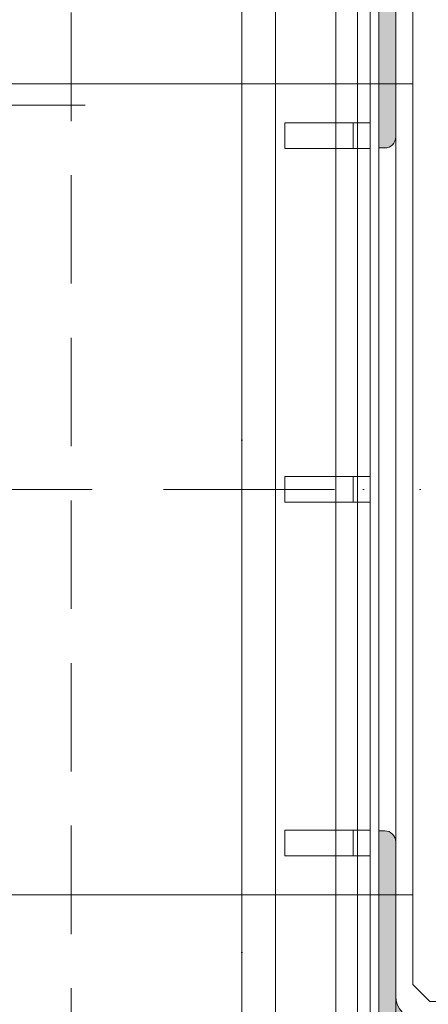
# Model space of a CAD drawing. Header units: millimetres. Extents: x 144573 to 336993, y 74252 to 247042.
# Tile 74 of 256: x 147031 to 147270, y 186154 to 186730. Entities that reach past the tile are written whole.
import ezdxf

# ---------------------------------------------------------------- set-up
doc = ezdxf.new("R2010")
doc.units = ezdxf.units.MM
for name, pattern in [('CK_Čerchovaná 50', [6, 3, -1.5, 0, -1.5]), ('DASHDOTX2', [2, 1, -0.5, 0, -0.5]), ('ČERCHOVANÁ', [25.4, 12.7, -6.35, 0, -6.35]), ('ČÁRKOVANÁ', [19.05, 12.7, -6.35])]:
    doc.linetypes.add(name, pattern=pattern)
for name, color, linetype, lineweight in [('FASÁDA DETAILNÍ', 255, 'Continuous', 0), ('HU-obrys', 255, 'Continuous', 0), ('HU-ocel pohled', 255, 'Continuous', 0), ('HU-ocel rez', 255, 'Continuous', 0), ('HU-osy', 255, 'DASHDOTX2', 0), ('HU-slaba odstin sedi 254', 255, 'Continuous', 0), ('KOTY 50', 255, 'Continuous', 0), ('NOVA', 255, 'Continuous', 0), ('NOVÁ TLUSTÁ', 255, 'Continuous', 0), ('OSY', 255, 'Continuous', 0), ('TENKA', 255, 'Continuous', 0)]:
    doc.layers.add(name, color=color, linetype=linetype, lineweight=lineweight)
doc.layers.get('KOTY 50').off()

# ---------------------------------------------------------------- blocks, each defined once
blk = doc.blocks.new('A$C657B7939')
at = {"layer": 'HU-slaba odstin sedi 254'}
h = blk.add_hatch(color=256, dxfattribs=at)
h.dxf.hatch_style = 1
h.paths.add_polyline_path([(0.01, 0.1135, 0.414214), (0.0035, 0.12), (0, 0.12), (0, 0), (0.12, 0), (0.12, 0.0035, 0.414214), (0.1135, 0.01), (0.023, 0.01, -0.414214), (0.01, 0.023)])
for p, q in [((0, 0.12), (0.0035, 0.12)), ((0, 0), (0, 0.12)), ((0.01, 0.1135), (0.01, 0.023)), ((0.023, 0.01), (0.1135, 0.01)), ((0.12, 0.0035), (0.12, 0)), ((0.12, 0), (0, 0))]:
    blk.add_line(p, q)
for centre, radius, start, end in [((0.0035, 0.1135), 0.0065, 0, 90), ((0.023, 0.023), 0.013, 180, 270), ((0.1135, 0.0035), 0.0065, 0, 90)]:
    blk.add_arc(centre, radius, start, end)
blk = doc.blocks.new('ztužení sloupů 2')
at = {"layer": 'HU-obrys', "ltscale": 100}
blk.add_lwpolyline([(141108.33, 177277.86), (141108.33, 176697.86), (141118.33, 176687.86), (141498.33, 176687.86), (141508.33, 176697.86), (141508.33, 177277.86), (141498.33, 177287.86), (141118.33, 177287.86)], close=True, dxfattribs=at)
at = {"layer": 'HU-ocel pohled'}
for p, q in [((141033.33, 177202.49), (141083.33, 177202.49)), ((141033.33, 177187.49), (141033.33, 177202.49)), ((141073.33, 177187.49), (141073.33, 177202.49)), ((141033.33, 177187.49), (141083.33, 177187.49)), ((141033.33, 176995.36), (141083.33, 176995.36)), ((141033.33, 176980.36), (141033.33, 176995.36)), ((141073.33, 176980.36), (141073.33, 176995.36)), ((141033.33, 176980.36), (141083.33, 176980.36)), ((141033.33, 176788.23), (141083.33, 176788.23)), ((141033.33, 176773.23), (141033.33, 176788.23)), ((141073.33, 176773.23), (141073.33, 176788.23)), ((141033.33, 176773.23), (141083.33, 176773.23))]:
    blk.add_line(p, q, dxfattribs=at)
for points in [[(141027.96, 177367.86), (141027.96, 176607.86), (141587.96, 176607.86), (141587.96, 177367.86)], [(141083.33, 177312.86), (141083.33, 176662.86), (141533.33, 176662.86), (141533.33, 177312.86)], [(141098.33, 177297.86), (141098.33, 176677.86), (141518.33, 176677.86), (141518.33, 177297.86)]]:
    blk.add_lwpolyline(points, close=True, dxfattribs=at)
at = {"layer": 'HU-osy', "ltscale": 100}
blk.add_line((141662.78, 176987.86), (140895.42, 176987.86), dxfattribs=at)
at = {"layer": 'NOVÁ TLUSTÁ', "ltscale": 5}
for points in [[(141063.33, 177332.86), (141553.33, 177332.86), (141553.33, 176642.86), (141063.33, 176642.86)], [(141075.83, 177320.36), (141540.83, 177320.36), (141540.83, 176655.36), (141075.83, 176655.36)], [(141088.33, 177307.86), (141528.33, 177307.86), (141528.33, 176667.86), (141088.33, 176667.86)]]:
    blk.add_lwpolyline(points, close=True, dxfattribs=at)
at = {"layer": 'HU-ocel rez', "ltscale": 30, "yscale": 1000, "rotation": 270}
for p, xscale in [((141088.33, 177307.86), 1000), ((141088.33, 176667.86), -1000)]:
    blk.add_blockref('A$C657B7939', p, dxfattribs=dict(at, xscale=xscale))

msp = doc.modelspace()

# ---------------------------------------------------------------- linework, layer by layer
at = {"layer": 'FASÁDA DETAILNÍ'}
msp.add_line((146701.534, 186680.259), (147069.771, 186680.259), dxfattribs=at)
msp.add_line((146701.534, 186680.259), (147069.771, 186680.259), dxfattribs=at)
at = {"layer": 'FASÁDA DETAILNÍ', "linetype": 'ČÁRKOVANÁ', "ltscale": 5}
msp.add_lwpolyline([(172961.48, 174955.259), (147061.48, 174955.259), (147061.48, 197955.259), (172961.48, 197955.259)], close=True, dxfattribs=at)
at = {"layer": 'NOVA'}
for p, q in [((147161.48, 175055.259), (147161.48, 190997.759)), ((147261.48, 186692.759), (146955.48, 186692.759)), ((147261.48, 186217.759), (146955.48, 186217.759))]:
    msp.add_line(p, q, dxfattribs=at)
at = {"layer": 'NOVA', "ltscale": 5}
msp.add_line((147161.48, 175055.259), (147161.48, 190997.759), dxfattribs=at)
at = {"layer": 'OSY', "linetype": 'ČERCHOVANÁ', "ltscale": 25}
msp.add_line((173748.036, 186455.259), (146109.064, 186455.259), dxfattribs=at)
at = {"layer": 'TENKA', "linetype": 'CK_Čerchovaná 50', "ltscale": 50}
msp.add_line((147161.48, 174855.259), (147161.48, 198055.259), dxfattribs=at)
at = {"layer": 'TENKA', "ltscale": 20}
for points in [[(147161.48, 186692.759), (147161.48, 191017.759)], [(147161.48, 181892.759), (147161.48, 186217.759)]]:
    msp.add_lwpolyline(points, close=True, dxfattribs=at)

# ---------------------------------------------------------------- block references
at = {"layer": 'KOTY 50'}
msp.add_blockref('ztužení sloupů 2', (6153.153, 9467.4), dxfattribs=at)

doc.saveas('drawing.dxf')
